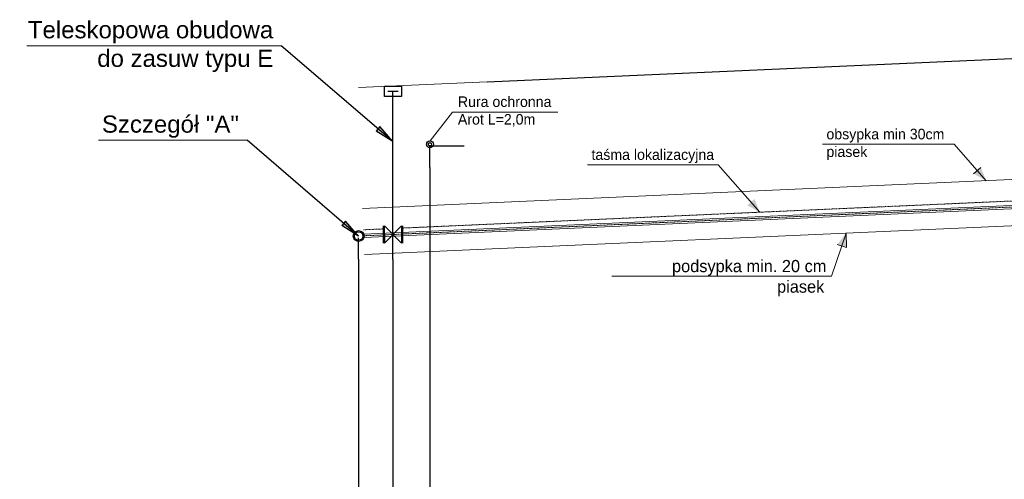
# Model space of a CAD drawing. Extents: x -34599 to 125690, y -105249 to 21518.
# Tile 1 of 64: x -34547 to -23078, y -29379 to -24020. Entities that reach past the tile are written whole.
import ezdxf

# ---------------------------------------------------------------- set-up
doc = ezdxf.new("R2010")
doc.units = 0
doc.header["$MEASUREMENT"] = 0
doc.linetypes.add('DASHDOT', pattern=[500, 250, -125, 0, -125])
doc.layers.get('0').update_dxf_attribs({"linetype": 'CONTINUOUS'})
for name, color, linetype, lineweight in [('_P_EKO_budynek', 252, 'CONTINUOUS', 15), ('_P_EKO_obsypka', 253, 'CONTINUOUS', 9), ('_P_EKO_przyłącze_wody', 162, 'CONTINUOUS', 15), ('_S_EKO_PODSYPKA', 4, 'CONTINUOUS', 15), ('obsybka', 6, 'CONTINUOUS', 13), ('obsypka', 253, 'CONTINUOUS', 9)]:
    doc.layers.add(name, color=color, linetype=linetype, lineweight=lineweight)
doc.layers.add('tekst', color=7, linetype='CONTINUOUS')
doc.styles.get("Standard").update_dxf_attribs({"font": '-125'})

msp = doc.modelspace()

# ---------------------------------------------------------------- hatches: boundary and pattern name
for points in [[(-30394.77346557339, -25318.18814475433), (-30199.16451975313, -25441.94372110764), (-30351.90156920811, -25267.17374031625), (-30394.38642895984, -25318.43301054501)], [(-30394.77346557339, -25318.18814475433), (-30199.16451975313, -25441.94372110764), (-30351.90156920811, -25267.17374031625), (-30394.38642895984, -25318.43301054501)], [(-30794.2729990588, -26418.43725713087), (-30598.66405323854, -26542.19283348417), (-30751.40110269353, -26367.42285269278), (-30793.88596244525, -26418.68212292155)], [(-30794.2729990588, -26418.43725713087), (-30598.66405323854, -26542.19283348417), (-30751.40110269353, -26367.42285269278), (-30793.88596244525, -26418.68212292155)]]:
    msp.add_hatch(color=256).paths.add_polyline_path(points)
at = {"layer": '_P_EKO_obsypka', "lineweight": 13}
h = msp.add_hatch(color=7, dxfattribs=at)
h.paths.add_polyline_path([(-23290.49177675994, -25897.24963843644), (-23351.11192866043, -25743.12032890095), (-23393.13026899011, -25779.85804581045)])
h.paths.add_polyline_path([(-23435.14860931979, -25816.59576271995), (-23290.49177675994, -25897.24963843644), (-23393.13026899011, -25779.85804581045)])
h = msp.add_hatch(color=7, dxfattribs=at)
h.paths.add_polyline_path([(-25927.05368821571, -26264.61887779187), (-25987.67384011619, -26110.48956825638), (-26029.69218044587, -26147.22728516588)])
h.paths.add_polyline_path([(-26071.71052077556, -26183.96500207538), (-25927.05368821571, -26264.61887779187), (-26029.69218044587, -26147.22728516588)])
h = msp.add_hatch(color=7, dxfattribs=at)
h.paths.add_polyline_path([(-24920.05739511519, -26510.13212582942), (-25023.22721669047, -26639.69537212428), (-24970.40225040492, -26657.71546381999)])
h.paths.add_polyline_path([(-24917.5772841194, -26675.7355555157), (-24920.05739511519, -26510.13212582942), (-24970.40225040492, -26657.71546381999)])

# ---------------------------------------------------------------- linework, layer by layer
for p, q in [((-30199.16451975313, -25441.94372110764), (-31499.70187292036, -24325.37671805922)), ((-30351.90156920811, -25267.17374031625), (-30394.38642895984, -25318.43301054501)), ((-30598.66405323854, -26542.19283348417), (-31899.20140640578, -25425.62583043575)), ((-30751.40110269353, -26367.42285269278), (-30793.88596244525, -26418.68212292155))]:
    msp.add_line(p, q)
at = {"color": 94}
msp.add_line((-29100.14188575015, -24745.62472140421), (-20468.66405323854, -24362.19283348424), dxfattribs=at)
at = {"color": 0}
for p, q in [((-30298.5991177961, -24794.40434278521), (-30098.5991177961, -24794.40434278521)), ((-30298.5991177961, -24914.40434278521), (-30298.5991177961, -24794.40434278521)), ((-30258.5991177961, -24854.40434278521), (-30138.5991177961, -24854.40434278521)), ((-30198.66405323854, -26524.40410665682), (-30198.66405323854, -24854.40434278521)), ((-30098.5991177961, -24794.40434278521), (-30098.5991177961, -24914.40434278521)), ((-30098.5991177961, -24914.40434278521), (-30298.5991177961, -24914.40434278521))]:
    msp.add_line(p, q, dxfattribs=at)
at = {"color": 7, "lineweight": 13}
for q in [(-29766.23712426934, -25432.11525784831), (-28277.93594891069, -25099.98781114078)]:
    msp.add_line((-29505.38391295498, -25099.98781114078), q, dxfattribs=at)
at = {"linetype": 'Continuous'}
for p, q in [((-30199.16451975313, -25441.94372110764), (-30394.77346557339, -25318.18814475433)), ((-30199.16451975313, -25441.94372110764), (-30351.90156920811, -25267.17374031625)), ((-30598.66405323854, -26542.19283348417), (-30751.40110269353, -26367.42285269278)), ((-30598.66405323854, -26542.19283348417), (-30794.2729990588, -26418.43725713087))]:
    msp.add_line(p, q, dxfattribs=at)
at = {"color": 1}
msp.add_line((-29768.66399220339, -25492.19185692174), (-29368.66399220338, -25492.19185692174), dxfattribs=at)
at = {"color": 7}
for p, q in [((-29768.66399220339, -25742.19185692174), (-29768.66399220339, -25492.19185692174)), ((-29768.66399220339, -25742.19185692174), (-29768.66399220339, -35942.19283348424)), ((-30311.77707176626, -26424.4041050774), (-30311.77707176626, -26624.4041050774)), ((-30298.66405323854, -26524.40410665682), (-30298.66405323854, -26424.40410665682)), ((-30298.66405323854, -26424.40410665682), (-30098.66405323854, -26624.40410665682)), ((-30298.66405323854, -26624.40410665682), (-30098.66405323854, -26424.40410665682)), ((-30098.66405323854, -26424.40410665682), (-30098.66405323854, -26624.40410665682)), ((-30086.20668563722, -26424.4041050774), (-30086.20668563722, -26624.4041050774)), ((-30598.66405323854, -26812.19283348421), (-30598.66405323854, -26562.19283348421)), ((-30298.66405323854, -26524.40410665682), (-30298.66405323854, -26624.40410665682)), ((-30198.66405323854, -26814.40410665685), (-30198.66405323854, -26524.40410665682, 1)), ((-30598.66405323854, -26812.19283348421), (-30598.66405323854, -35942.19283348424)), ((-30198.66405323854, -26814.40410665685), (-30198.66405323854, -35942.19283348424, 1))]:
    msp.add_line(p, q, dxfattribs=at)
for centre, radius in [((-29768.68273360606, -25472.04042528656), 40), ((-30598.66405323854, -26542.19283348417), 62.5), ((-30598.66405323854, -26542.19283348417), 50)]:
    msp.add_circle(centre, radius, dxfattribs=at)
at = {"color": 1}
msp.add_circle((-29768.66399220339, -25472.19185692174), 20, dxfattribs=at)
at = {"layer": '_P_EKO_budynek', "ltscale": 0.3}
msp.add_line((-30598.66405323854, -24812.19283348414), (-29100.14188575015, -24745.62472140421), dxfattribs=at)
at = {"layer": '_P_EKO_obsypka', "color": 7, "lineweight": 13}
for p, q in [((-25194.52283064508, -25472.35422777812), (-23661.98877522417, -25472.35422777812)), ((-23661.98877522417, -25472.35422777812), (-23290.49177675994, -25897.24963843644)), ((-27931.2840485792, -25711.83999556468), (-26410.36249883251, -25711.83999556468)), ((-26410.36249883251, -25711.83999556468), (-25927.05368821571, -26264.61887779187)), ((-23351.11192866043, -25743.12032890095), (-23435.14860931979, -25816.59576271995)), ((-25090.97828885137, -27011.17788084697), (-24920.05739511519, -26510.13212582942)), ((-25023.22721669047, -26639.69537212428), (-24917.5772841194, -26675.7355555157)), ((-27649.84578248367, -27011.17788084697), (-25090.97828885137, -27011.17788084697))]:
    msp.add_line(p, q, dxfattribs=at)
at = {"layer": '_P_EKO_obsypka', "color": 6, "linetype": 'DASHDOT', "ltscale": 0.01}
for p, q in [((-30086.16448242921, -26449.37700784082), (-20470.88299030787, -26022.24209456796)), ((-30542.60778761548, -26469.65336394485), (-30311.77707176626, -26459.39928476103))]:
    msp.add_line(p, q, dxfattribs=at)
at = {"layer": '_P_EKO_obsypka', "color": 7, "lineweight": 13, "ltscale": 0.01}
msp.add_line((-24920.05739511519, -26510.13212582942), (-24917.5772841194, -26675.7355555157), dxfattribs=at)
at = {"layer": '_P_EKO_przyłącze_wody', "color": 5, "lineweight": 13}
for p, q in [((-30540.38885054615, -26519.60410286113), (-20468.66405323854, -26072.19283348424)), ((-30538.61544980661, -26559.52532395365), (-20468.66405323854, -26112.19283348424))]:
    msp.add_line(p, q, dxfattribs=at)
at = {"layer": '_P_EKO_przyłącze_wody', "color": 2, "linetype": 'DASHDOT', "ltscale": 0.01}
msp.add_line((-30536.22650715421, -26539.39947726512), (-20469.55162806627, -26092.21253791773), dxfattribs=at)
at = {"layer": '_S_EKO_PODSYPKA', "ltscale": 0.01}
for p, q in [((-30553.70247296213, -26219.89966936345), (-20481.97767565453, -25772.48839998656)), ((-30529.73970152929, -26759.32827961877), (-20459.78830496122, -26311.99578914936))]:
    msp.add_line(p, q, dxfattribs=at)
at = {"layer": 'obsybka', "color": 7}
for p, q in [((-31499.70187292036, -24325.37671805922), (-34464.25008400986, -24325.3767180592)), ((-31899.20140640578, -25425.62583043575), (-33630.71642342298, -25425.62583043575))]:
    msp.add_line(p, q, dxfattribs=at)

# ---------------------------------------------------------------- texts
at = {"layer": '_P_EKO_obsypka', "color": 7, "lineweight": 13}
for s, insert, char_height, width, attachment_point in [('obsypka min 30cm\\Ppiasek', (-25150.07817463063, -25292.03611886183), 123.2, 10003.7028784, 1), ('taśma lokalizacyjna', (-27886.83939256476, -25531.5218866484), 123.2, 1535.027255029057, 1), ('podsypka min. 20 cm', (-25150.70184208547, -26821.44091711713), 142.296, 2420.818723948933, 3), ('piasek', (-25724.95523308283, -27061.0289008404), 142.296, 11554.276824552, 1)]:
    msp.add_mtext(s, dxfattribs=dict(at, insert=insert, char_height=char_height, width=width, attachment_point=attachment_point))
at = {"layer": 'obsypka', "color": 7, "lineweight": 13, "insert": (-29443.02984024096, -24914.63604450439), "char_height": 123.2, "width": 1535.027255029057, "attachment_point": 1}
msp.add_mtext('Rura ochronna \\PArot L=2,0m', dxfattribs=at)
at = {"layer": 'tekst', "char_height": 200, "width": 2968.908048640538, "attachment_point": 3}
for s, insert in [('\\fArial|b0|i0;Teleskopowa obudowa do zasuw typu E', (-31593.84839983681, -24036.93487778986)), ('\\fArial|b0|i0;Szczegó\\fArial|b0|i0|c238;ł "A"', (-31993.34793332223, -25137.1839901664))]:
    msp.add_mtext(s, dxfattribs=dict(at, insert=insert))

doc.saveas('drawing.dxf')
